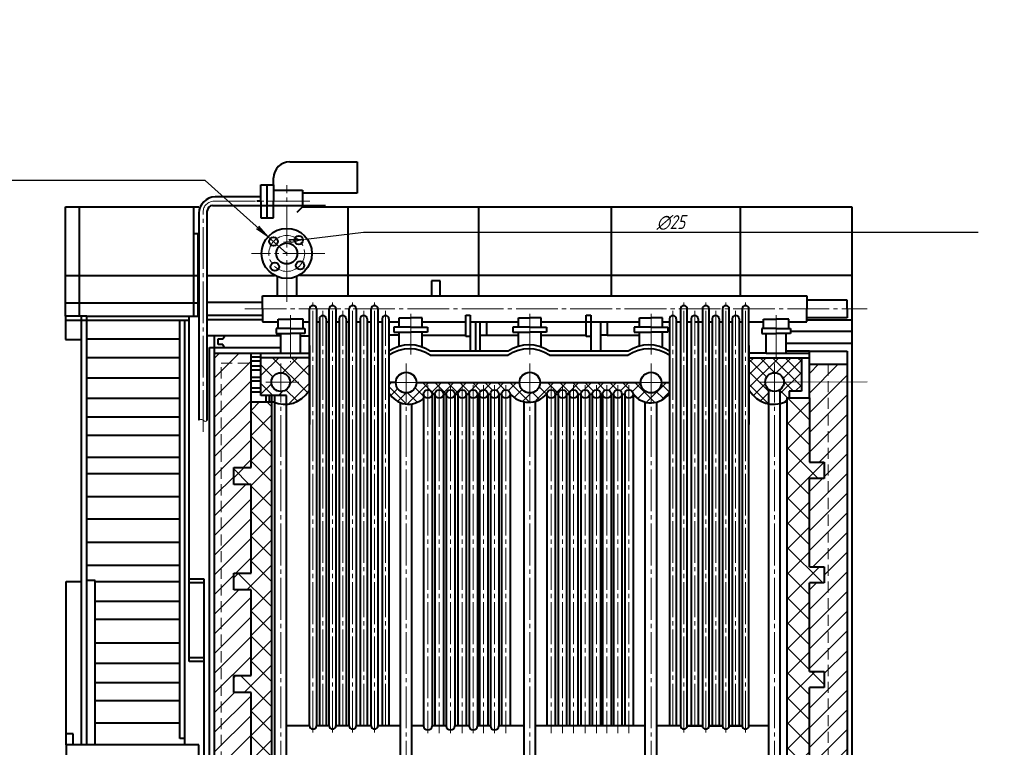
# Model space of a CAD drawing. Header units: millimetres. Extents: x 0 to 841, y 0 to 594.
# Tile 6 of 6: x 487 to 841, y 333 to 594. Entities that reach past the tile are written whole.
import ezdxf

# ---------------------------------------------------------------- set-up
doc = ezdxf.new("R2010")
doc.units = ezdxf.units.MM
for name, pattern in [('K5LT_AXLED', [19.5, 15, -1.5, 1.5, -1.5]), ('K5LT_BASIC', [0]), ('K5LT_DASHED', [6, 4, -2]), ('K5LT_THIN', [0]), ('K5LT_THIN_INCLUDED_TO_HATCHING', [0])]:
    doc.linetypes.add(name, pattern=pattern)
doc.styles.add('KDIMTEXTSTYLE', font='GOST_AU.SHX', dxfattribs={"width": 0.96, "oblique": 15, "height": 5})
doc.dimstyles.new('KDIMSTYLE (1.00)', dxfattribs={"dimtxt": 5, "dimasz": 1, "dimexe": 2, "dimexo": 0, "dimgap": 1, "dimtad": 1, "dimtxsty": 'KDIMTEXTSTYLE', "dimsah": 1, "dimcen": 0, "dimdle": 1, "dimadec": 0, "dimazin": 0, "dimtfac": 0.667, "dimtmove": 0, "dimatfit": 3, "dimfxl": 0, "dimtvp": 1, "dimtolj": 1, "dimtzin": 0, "dimarcsym": 0})
pattern_1 = [(45, (0, 0), (-3.535534, 3.535534), [])]
pattern_2 = [(45, (0, 0), (-4.49013, 4.49013), []), (135, (0, 0), (-4.49013, -4.49013), [])]

# ---------------------------------------------------------------- blocks, each defined once
blk = doc.blocks.new('KDIMARROW_01')
blk.add_hatch(color=0).paths.add_polyline_path([(0, 0), (-5, 0.66), (-4.5, 0), (-5, -0.66)])
at = {"color": 0, "linetype": 'K5LT_THIN', "lineweight": 18}
for p, q in [((-4.5, 0), (-5, 0.66)), ((-5, 0.66), (0, 0)), ((0, 0), (-5, -0.66)), ((-5, -0.66), (-4.5, 0)), ((0, 0), (-1, 0))]:
    blk.add_line(p, q, dxfattribs=at)
blk = doc.blocks.new('KDIMARROW_02')
blk.add_hatch(color=0).paths.add_polyline_path([(4.5, 0), (5, 0.66), (0, 0), (5, -0.66)])
at = {"color": 0, "linetype": 'K5LT_THIN', "lineweight": 18}
for p, q in [((0, 0), (-1, 0)), ((5, 0.66), (0, 0)), ((0, 0), (5, -0.66)), ((0, 0), (7, 0)), ((4.5, 0), (5, 0.66)), ((5, -0.66), (4.5, 0))]:
    blk.add_line(p, q, dxfattribs=at)

msp = doc.modelspace()

# ---------------------------------------------------------------- hatches: boundary and pattern name
h = msp.add_hatch()
h.set_pattern_fill('Металл', style=0, pattern_type=0)
h.set_pattern_definition(pattern_1)
h.paths.add_polyline_path([(578.669, 233.956), (579.849, 235.548), (581.301, 235.548), (581.301, 240.799), (579.928, 240.799), (578.351, 242.715), (578.351, 250.719), (567.427, 250.719), (564.461, 250.719), (564.461, 258.287), (561.421, 258.287), (561.421, 270.768), (563.957, 270.768), (563.957, 275.362), (570.372, 275.362), (570.372, 314.817), (564.158, 314.817), (564.158, 320.862), (570.369, 320.862), (570.369, 352.337), (564.158, 352.337), (564.158, 358.382), (570.369, 358.382), (570.372, 389.201), (564.158, 389.201), (564.158, 395.246), (570.372, 395.246), (570.372, 427.096), (564.158, 427.096), (564.158, 433.142), (570.372, 433.142), (570.372, 470.567), (559.621, 470.567), (559.621, 207.127), (578.669, 207.127)])
h.paths.add_polyline_path([(559.621, 470.567), (570.372, 470.567), (570.372, 474.214), (557.258, 474.214), (557.258, 207.127), (559.621, 207.127)])
h = msp.add_hatch()
h.set_pattern_fill('ANSI37', style=0, pattern_type=0)
h.set_pattern_definition([(45, (0, 0), (-3.367596, 3.367596), []), (135, (0, 0), (-3.367596, -3.367596), [])])
h.paths.add_polyline_path([(591.129, 460.693), (591.367, 461.007), (591.367, 472.58), (573.93, 472.58), (573.93, 459.054), (581.022, 459.054), (581.022, 460.477), (578.876, 461.253), (577.722, 463.223), (577.666, 463.833), (578.442, 465.979), (580.412, 467.132), (582.664, 466.759), (584.156, 465.032), (584.378, 463.833), (583.601, 461.686), (581.632, 460.533), (581.022, 460.477), (581.022, 459.054), (583.082, 459.054), (583.082, 455.872), (586.979, 456.924), (590.171, 459.395)])
h = msp.add_hatch()
h.set_pattern_fill('ANSI37', style=0, pattern_type=0)
h.paths.add_polyline_path([(761.805, 463.833), (761.029, 461.686), (760.51, 461.184), (760.51, 456.108), (762.333, 456.709), (763.039, 457.056), (763.039, 458.178), (763.674, 458.178), (763.674, 460.59), (768.1, 460.59), (768.1, 472.58), (749.25, 472.58), (749.25, 461.007), (749.489, 460.693), (752.256, 457.753), (755.94, 456.104), (756.39, 456.013), (756.39, 461.184), (755.172, 463.114), (755.094, 463.833), (755.87, 465.979), (757.84, 467.132), (760.091, 466.759), (761.584, 465.032)])
h = msp.add_hatch()
h.set_pattern_fill('Металл', style=0, pattern_type=0)
h.set_pattern_definition(pattern_1)
h.paths.add_polyline_path([(777.807, 258.287), (776.816, 258.287), (776.816, 250.719), (763.736, 250.719), (763.736, 244.437), (762.658, 242.715), (761.081, 240.799), (759.708, 240.799), (759.708, 235.548), (761.16, 235.548), (762.341, 233.956), (763.463, 233.956), (763.463, 209.417), (777.807, 209.417)])
h.paths.add_polyline_path([(784.535, 470.212), (777.773, 470.212), (777.773, 270.897), (780.932, 270.897), (780.932, 258.287), (777.807, 258.287), (777.807, 209.417), (784.535, 209.417)])
h.paths.add_polyline_path([(777.773, 470.212), (771.012, 470.212), (771.012, 458.178), (771.012, 435.019), (776.31, 435.019), (776.31, 429.243), (771.012, 429.243), (771.012, 397.434), (776.31, 397.434), (776.31, 391.658), (771.012, 391.658), (771.012, 359.924), (776.31, 359.924), (776.31, 354.148), (771.012, 354.148), (771.012, 321.554), (776.31, 321.554), (776.31, 315.778), (771.003, 315.778), (771.003, 275.279), (776.804, 275.279), (776.804, 270.897), (777.773, 270.897)])
h = msp.add_hatch()
h.set_pattern_fill('ANSI37', style=0, pattern_type=0)
h.paths.add_polyline_path([(626.078, 459.943), (623.807, 460.722), (622.491, 462.73), (622.376, 463.646), (619.924, 463.646), (619.924, 459.977), (622.319, 457.34), (625.62, 455.998), (626.078, 455.937)])
h.paths.add_polyline_path([(632.38, 459.536), (632.957, 460.729), (634.252, 461.016), (635.279, 460.178), (635.421, 459.536), (635.421, 459.457), (636.456, 459.457), (636.456, 459.536), (637.034, 460.729), (638.328, 461.016), (639.355, 460.178), (639.497, 459.536), (639.497, 459.457), (640.504, 459.488), (640.504, 459.536), (641.082, 460.729), (642.376, 461.016), (643.403, 460.178), (643.545, 459.536), (643.545, 459.488), (644.656, 459.488), (644.656, 459.536), (645.234, 460.729), (646.528, 461.016), (647.555, 460.178), (647.697, 459.536), (647.697, 459.488), (648.679, 459.488), (648.679, 459.536), (649.257, 460.729), (650.551, 461.016), (651.579, 460.178), (651.721, 459.536), (651.721, 459.488), (652.416, 459.488), (652.416, 459.536), (652.994, 460.729), (654.288, 461.016), (655.315, 460.178), (655.457, 459.536), (655.457, 459.488), (656.36, 459.488), (656.36, 459.536), (656.938, 460.729), (658.233, 461.016), (659.26, 460.178), (659.402, 459.536), (659.402, 459.488), (660.374, 459.488), (660.374, 459.536), (660.952, 460.729), (662.246, 461.016), (663.273, 460.178), (663.412, 459.642), (666.386, 457.399), (670.023, 456.591), (670.505, 456.602), (670.505, 459.943), (668.233, 460.722), (666.917, 462.73), (666.802, 463.646), (629.781, 463.646), (629.003, 461.375), (626.995, 460.059), (626.078, 459.943), (626.078, 455.937), (629.616, 456.358), (632.38, 458.033)])
h.paths.add_polyline_path([(676.621, 459.536), (677.199, 460.729), (678.493, 461.016), (679.52, 460.178), (679.662, 459.536), (679.662, 459.488), (680.697, 459.488), (680.697, 459.536), (681.275, 460.729), (682.569, 461.016), (683.597, 460.178), (683.739, 459.536), (683.739, 459.488), (684.745, 459.488), (684.745, 459.536), (685.323, 460.729), (686.618, 461.016), (687.645, 460.178), (687.787, 459.536), (687.787, 459.488), (688.897, 459.536), (689.475, 460.729), (690.77, 461.016), (691.797, 460.178), (691.939, 459.536), (692.921, 459.536), (693.498, 460.729), (694.793, 461.016), (695.82, 460.178), (695.962, 459.536), (696.657, 459.536), (697.235, 460.729), (698.53, 461.016), (699.557, 460.178), (699.699, 459.536), (700.602, 459.536), (701.18, 460.729), (702.474, 461.016), (703.501, 460.178), (703.643, 459.536), (704.615, 459.536), (705.193, 460.729), (706.488, 461.016), (707.515, 460.178), (707.657, 459.536), (710.402, 457.246), (713.867, 456.364), (714.075, 456.361), (714.075, 459.943), (711.804, 460.722), (710.488, 462.73), (710.373, 463.646), (674.207, 463.646), (673.429, 461.375), (671.421, 460.059), (670.505, 459.943), (670.505, 456.602), (674.101, 457.575)])
h.paths.add_polyline_path([(720.694, 459.79), (720.694, 463.646), (717.778, 463.646), (717, 461.375), (714.992, 460.059), (714.075, 459.943), (714.075, 456.361), (717.563, 457.148), (720.37, 459.361)])
h = msp.add_hatch()
h.set_pattern_fill('ANSI37', style=0, pattern_type=0)
h.set_pattern_definition(pattern_2)
h.paths.add_polyline_path([(577.812, 456.709), (570.372, 456.709), (570.372, 433.142), (564.158, 433.142), (564.158, 427.096), (570.372, 427.096), (570.372, 395.246), (564.158, 395.246), (564.158, 389.201), (570.372, 389.201), (570.369, 358.382), (564.158, 358.382), (564.158, 352.337), (570.369, 352.337), (570.369, 320.862), (564.158, 320.862), (564.158, 314.817), (570.372, 314.817), (570.372, 275.362), (577.812, 275.362)])
h = msp.add_hatch()
h.set_pattern_fill('ANSI37', style=0, pattern_type=0)
h.set_pattern_definition(pattern_2)
h.paths.add_polyline_path([(771.012, 429.243), (776.31, 429.243), (776.31, 435.019), (771.012, 435.019), (771.012, 458.178), (763.039, 458.178), (763.039, 275.279), (771.003, 275.279), (771.003, 315.778), (776.31, 315.778), (776.31, 321.554), (771.012, 321.554), (771.012, 354.148), (776.31, 354.148), (776.31, 359.924), (771.012, 359.924), (771.012, 391.658), (776.31, 391.658), (776.31, 397.434), (771.012, 397.434)])

# ---------------------------------------------------------------- linework, layer by layer
at = {"color": 5, "linetype": 'K5LT_BASIC', "lineweight": 40}
for p, q in [((584.257, 542.921), (608.504, 542.921)), ((608.504, 542.921), (608.504, 531.697)), ((573.929, 528.782), (573.929, 534.69)), ((573.929, 534.69), (578.473, 534.69)), ((576.201, 522.874), (576.201, 534.69)), ((578.473, 534.69), (578.473, 537.136)), ((578.473, 534.69), (578.473, 528.782)), ((578.473, 532.79), (588.815, 532.79)), ((588.815, 532.79), (588.815, 526.719)), ((608.504, 531.697), (588.815, 531.697)), ((556.568, 527.239), (597.07, 527.239)), ((573.929, 530.324), (557.443, 530.324)), ((573.929, 528.782), (572.387, 528.782)), ((573.929, 528.782), (573.929, 530.324)), ((573.929, 528.782), (573.929, 522.874)), ((578.473, 522.874), (578.473, 528.782)), ((503.668, 487.503), (503.668, 526.719)), ((503.668, 526.719), (551.658, 526.719)), ((508.597, 526.719), (508.597, 487.503)), ((549.7, 526.719), (549.7, 487.503)), ((551.658, 524.54), (551.658, 450.12)), ((554.639, 450.12), (554.639, 525.311)), ((588.815, 526.719), (586.855, 524.729)), ((588.815, 526.719), (786.201, 526.719)), ((605.265, 494.811), (605.265, 526.719)), ((652.207, 494.811), (652.207, 526.719)), ((699.832, 494.811), (699.832, 526.719)), ((746.19, 494.811), (746.19, 526.719)), ((786.201, 526.719), (786.201, 197.679)), ((573.929, 522.874), (578.473, 522.874)), ((551.379, 517.111), (549.7, 517.111)), ((551.379, 487.503), (551.379, 517.111)), ((503.668, 502.144), (551.379, 502.144)), ((554.639, 502.121), (578.85, 502.121)), ((579.751, 501.688), (579.751, 494.811)), ((586.667, 501.688), (586.667, 494.811)), ((587.809, 502.259), (786.201, 502.259)), ((638.27, 500.233), (635.165, 500.233)), ((635.165, 500.233), (635.165, 494.811)), ((638.27, 494.811), (638.27, 500.233)), ((503.668, 492.31), (551.379, 492.31)), ((574.512, 492.467), (554.639, 492.467)), ((574.512, 490.123), (574.512, 494.811)), ((574.512, 494.811), (770.086, 494.811)), ((770.086, 494.811), (770.086, 490.123)), ((784.485, 493.303), (770.086, 493.303)), ((784.485, 490.123), (784.485, 493.303)), ((574.512, 490.123), (574.512, 485.435)), ((591.367, 340.396), (591.367, 490.123)), ((593.827, 490.123), (593.827, 340.396)), ((598.423, 340.396), (598.423, 490.123)), ((600.883, 490.123), (600.883, 340.396)), ((605.644, 340.396), (605.644, 490.123)), ((608.104, 490.123), (608.104, 340.396)), ((613.51, 340.396), (613.51, 490.123)), ((615.97, 490.123), (615.97, 340.396)), ((724.648, 490.123), (724.648, 340.396)), ((727.108, 340.396), (727.108, 490.123)), ((732.514, 490.123), (732.514, 340.396)), ((734.974, 340.396), (734.974, 490.123)), ((739.735, 490.123), (739.735, 340.396)), ((742.195, 340.396), (742.195, 490.123)), ((746.79, 490.123), (746.79, 340.396)), ((749.25, 340.396), (749.25, 490.123)), ((770.086, 485.435), (770.086, 490.123)), ((784.485, 490.123), (784.485, 486.943)), ((511.328, 487.503), (503.668, 487.503)), ((503.668, 487.503), (503.668, 479.145)), ((503.668, 486.08), (548.138, 486.08)), ((509.444, 333.515), (509.444, 487.503)), ((511.328, 333.515), (511.328, 487.503)), ((511.328, 487.503), (551.379, 487.503)), ((544.822, 335.772), (544.822, 486.08)), ((546.549, 333.515), (546.549, 486.08)), ((548.138, 363.428), (548.138, 487.503)), ((574.512, 487.779), (554.639, 487.779)), ((574.512, 486.228), (554.639, 486.228)), ((574.512, 485.435), (580.066, 485.435)), ((580.066, 483.045), (580.066, 486.446)), ((580.066, 486.446), (584.587, 486.446)), ((589.108, 486.446), (584.587, 486.446)), ((589.108, 483.045), (589.108, 486.446)), ((589.108, 485.435), (591.367, 485.435)), ((593.827, 485.435), (594.918, 485.435)), ((594.918, 486.489), (594.918, 340.396)), ((597.378, 486.489), (597.378, 340.396)), ((597.378, 485.435), (598.423, 485.435)), ((600.883, 485.435), (602.077, 485.435)), ((602.077, 486.489), (602.077, 340.396)), ((604.537, 486.489), (604.537, 340.396)), ((604.537, 485.435), (605.644, 485.435)), ((608.104, 485.435), (609.61, 485.435)), ((609.61, 486.489), (609.61, 340.396)), ((612.07, 486.489), (612.07, 340.396)), ((612.07, 485.435), (613.51, 485.435)), ((615.97, 485.435), (617.464, 485.435)), ((617.464, 486.489), (617.464, 340.396)), ((619.924, 486.489), (619.924, 340.396)), ((619.924, 485.435), (623.632, 485.435)), ((623.632, 483.503), (623.632, 486.914)), ((623.632, 486.914), (627.723, 486.914)), ((631.815, 486.914), (627.723, 486.914)), ((631.815, 483.503), (631.815, 486.914)), ((631.815, 485.435), (647.484, 485.435)), ((647.484, 480.18), (647.484, 487.87)), ((647.484, 487.87), (649.101, 487.87)), ((649.101, 487.87), (649.111, 485.435)), ((649.111, 485.435), (649.102, 474.926)), ((649.111, 485.435), (666.407, 485.435)), ((650.96, 485.435), (650.951, 474.924)), ((652.576, 485.435), (652.567, 474.923)), ((654.932, 485.435), (654.932, 480.714)), ((666.407, 483.503), (666.407, 486.914)), ((666.407, 486.914), (670.498, 486.914)), ((674.59, 486.914), (670.498, 486.914)), ((674.59, 483.503), (674.59, 486.914)), ((674.59, 485.435), (709.973, 485.435)), ((690.817, 480.18), (690.817, 487.87)), ((690.817, 487.87), (692.434, 487.87)), ((692.434, 487.87), (692.444, 485.435)), ((692.444, 485.435), (692.435, 474.926)), ((695.91, 485.435), (695.901, 474.923)), ((698.265, 485.435), (698.265, 480.714)), ((709.973, 483.503), (709.973, 486.914)), ((709.973, 486.914), (714.065, 486.914)), ((718.156, 486.914), (714.065, 486.914)), ((718.156, 483.503), (718.156, 486.914)), ((718.156, 485.435), (720.694, 485.435)), ((720.694, 486.489), (720.694, 340.396)), ((723.154, 486.489), (723.154, 340.396)), ((723.154, 485.435), (724.648, 485.435)), ((727.108, 485.435), (728.548, 485.435)), ((728.548, 486.489), (728.548, 340.396)), ((729.778, 485.435), (732.514, 485.435)), ((731.008, 486.489), (731.008, 340.396)), ((734.974, 485.435), (736.081, 485.435)), ((736.081, 486.489), (736.081, 340.396)), ((738.541, 486.489), (738.541, 340.396)), ((738.541, 485.435), (739.735, 485.435)), ((742.195, 485.435), (743.24, 485.435)), ((743.24, 486.489), (743.24, 340.396)), ((745.7, 486.489), (745.7, 340.396)), ((745.7, 485.435), (746.79, 485.435)), ((749.25, 485.435), (754.527, 485.435)), ((754.527, 483.045), (754.527, 486.446)), ((754.527, 486.446), (759.048, 486.446)), ((763.568, 486.446), (759.048, 486.446)), ((763.568, 483.045), (763.568, 486.446)), ((763.568, 485.435), (770.086, 485.435)), ((784.485, 486.943), (770.086, 486.943)), ((786.201, 486.094), (770.086, 486.094)), ((584.587, 483.045), (579.434, 483.045)), ((579.434, 483.045), (579.434, 481.296)), ((579.434, 481.296), (584.587, 481.296)), ((581.038, 474.214), (581.038, 481.296)), ((584.587, 483.045), (589.74, 483.045)), ((589.74, 481.296), (584.587, 481.296)), ((588.135, 474.214), (588.135, 481.296)), ((589.74, 483.045), (589.74, 481.296)), ((627.723, 483.503), (621.702, 483.503)), ((621.702, 483.503), (621.702, 481.731)), ((621.702, 481.731), (627.723, 481.731)), ((623.632, 476.649), (623.632, 481.731)), ((627.723, 483.503), (633.745, 483.503)), ((633.745, 481.731), (627.723, 481.731)), ((631.815, 476.415), (631.815, 481.731)), ((633.745, 483.503), (633.745, 481.731)), ((670.498, 483.503), (664.477, 483.503)), ((664.477, 483.503), (664.477, 481.731)), ((664.477, 481.731), (670.498, 481.731)), ((666.407, 476.649), (666.407, 481.731)), ((670.498, 483.503), (676.52, 483.503)), ((676.52, 481.731), (670.498, 481.731)), ((674.59, 476.415), (674.59, 481.731)), ((676.52, 483.503), (676.52, 481.731)), ((714.065, 483.503), (708.043, 483.503)), ((708.043, 483.503), (708.043, 481.731)), ((708.043, 481.731), (714.065, 481.731)), ((709.973, 476.762), (709.973, 481.731)), ((714.065, 483.503), (720.086, 483.503)), ((720.086, 481.731), (714.065, 481.731)), ((718.156, 476.263), (718.156, 481.731)), ((720.086, 483.503), (720.086, 481.731)), ((759.048, 483.045), (753.895, 483.045)), ((753.895, 483.045), (753.895, 481.296)), ((753.895, 481.296), (759.048, 481.296)), ((755.499, 474.214), (755.499, 481.296)), ((759.048, 483.045), (764.2, 483.045)), ((764.2, 481.296), (759.048, 481.296)), ((762.596, 474.214), (762.596, 481.296)), ((764.2, 483.045), (764.2, 481.296)), ((764.2, 482.17), (786.201, 482.17)), ((503.668, 479.145), (509.444, 479.145)), ((544.822, 479.216), (511.328, 479.216)), ((581.038, 480.461), (554.639, 480.461)), ((557.258, 476.236), (557.258, 480.461)), ((558.613, 477.308), (558.613, 479.415)), ((558.613, 479.415), (560.183, 479.415)), ((560.183, 479.415), (560.9, 480.461)), ((588.135, 480.47), (591.367, 480.47)), ((623.632, 480.718), (619.924, 480.718)), ((631.815, 480.718), (647.484, 480.718)), ((649.106, 480.18), (647.484, 480.18)), ((652.572, 480.714), (666.407, 480.714)), ((674.59, 480.714), (690.817, 480.714)), ((692.44, 480.18), (690.817, 480.18)), ((698.265, 480.714), (695.906, 480.716)), ((698.265, 480.716), (709.973, 480.716)), ((762.596, 477.755), (786.201, 477.755)), ((555.425, 199.906), (555.425, 476.236)), ((555.425, 476.236), (580.838, 476.236)), ((557.258, 474.214), (557.258, 476.236)), ((557.258, 193.676), (557.258, 474.214)), ((557.258, 474.214), (590.119, 474.214)), ((560.183, 477.308), (558.613, 477.308)), ((560.788, 476.236), (560.183, 477.308)), ((570.372, 433.142), (570.372, 474.214)), ((573.93, 459.054), (573.93, 474.214)), ((590.119, 474.214), (591.367, 474.214)), ((591.367, 476.97), (591.367, 448.602)), ((662.74, 474.914), (634.762, 474.938)), ((705.856, 474.914), (677.578, 474.938)), ((749.25, 476.97), (749.25, 448.602)), ((755.499, 474.214), (749.25, 474.214)), ((755.499, 474.214), (771.012, 474.214)), ((771.012, 474.958), (762.596, 474.958)), ((771.012, 458.178), (771.012, 474.958)), ((771.012, 474.958), (784.535, 474.958)), ((784.535, 474.958), (784.535, 209.417)), ((544.822, 472.547), (511.328, 472.547)), ((573.93, 472.736), (570.372, 472.736)), ((573.93, 471.303), (570.372, 471.303)), ((591.367, 472.58), (573.93, 472.58)), ((634.762, 473.5), (662.74, 473.476)), ((677.578, 473.5), (705.856, 473.476)), ((749.25, 472.58), (771.012, 472.58)), ((768.1, 472.58), (768.1, 460.59)), ((573.93, 469.521), (570.372, 469.521)), ((573.93, 468.087), (570.372, 468.087)), ((771.012, 470.212), (784.535, 470.212)), ((544.822, 465.279), (511.328, 465.279)), ((573.93, 465.53), (570.372, 465.53)), ((573.93, 464.097), (570.372, 464.097)), ((622.376, 463.646), (619.924, 463.646)), ((629.781, 463.646), (666.802, 463.646)), ((674.207, 463.646), (710.373, 463.646)), ((717.778, 463.646), (720.694, 463.646)), ((573.93, 461.656), (570.372, 461.656)), ((573.93, 460.222), (570.372, 460.222)), ((591.129, 460.693), (591.367, 461.007)), ((749.489, 460.693), (749.25, 461.007)), ((749.489, 460.693), (749.25, 461.007)), ((756.39, 270.334), (756.39, 461.184)), ((760.51, 270.334), (760.51, 461.184)), ((768.1, 460.59), (763.674, 460.59)), ((763.674, 460.59), (763.674, 458.178)), ((544.822, 457.921), (511.328, 457.921)), ((570.372, 456.709), (578.285, 456.709)), ((583.082, 459.054), (573.93, 459.054)), ((575.688, 459.054), (575.688, 456.709)), ((576.901, 459.054), (576.901, 456.709)), ((577.812, 456.709), (577.812, 459.054)), ((577.812, 275.362), (577.812, 456.709)), ((578.962, 456.441), (578.962, 459.054)), ((578.962, 270.334), (578.962, 456.441)), ((583.082, 455.872), (583.082, 459.054)), ((624.018, 270.334), (624.018, 456.441)), ((632.38, 459.536), (632.38, 340.396)), ((635.419, 459.457), (636.456, 459.457)), ((635.421, 459.536), (635.421, 340.396)), ((636.456, 459.536), (636.456, 340.396)), ((639.497, 459.536), (639.497, 340.396)), ((639.497, 459.457), (640.505, 459.488)), ((640.504, 459.536), (640.504, 340.396)), ((643.545, 459.536), (643.545, 340.396)), ((643.545, 459.488), (644.656, 459.488)), ((644.656, 459.536), (644.656, 340.396)), ((647.697, 459.536), (647.697, 340.396)), ((647.697, 459.488), (648.679, 459.488)), ((648.679, 459.536), (648.679, 340.396)), ((651.721, 459.536), (651.721, 340.396)), ((651.721, 459.488), (652.416, 459.488)), ((652.416, 459.536), (652.416, 340.396)), ((655.457, 459.536), (655.457, 340.396)), ((655.457, 459.488), (656.36, 459.488)), ((656.36, 459.536), (656.36, 340.396)), ((659.402, 459.536), (659.402, 340.396)), ((659.402, 459.488), (660.374, 459.488)), ((660.374, 459.536), (660.374, 340.396)), ((663.415, 459.536), (663.415, 340.396)), ((668.445, 270.334), (668.445, 456.741)), ((672.565, 270.334), (672.565, 456.955)), ((676.621, 459.536), (676.621, 340.396)), ((679.662, 459.536), (679.662, 340.396)), ((679.662, 459.488), (680.697, 459.488)), ((680.697, 459.536), (680.697, 340.396)), ((683.739, 459.536), (683.739, 340.396)), ((683.739, 459.488), (684.745, 459.488)), ((684.745, 459.536), (684.745, 340.396)), ((687.787, 459.536), (687.787, 340.396)), ((687.787, 459.488), (688.897, 459.536)), ((688.897, 459.536), (688.897, 340.396)), ((691.939, 459.536), (691.939, 340.396)), ((691.939, 459.536), (692.921, 459.536)), ((692.921, 459.536), (692.921, 340.396)), ((695.962, 459.536), (695.962, 340.396)), ((695.962, 459.536), (696.657, 459.536)), ((696.657, 459.536), (696.657, 340.396)), ((699.699, 459.536), (699.699, 340.396)), ((699.699, 459.536), (700.602, 459.536)), ((700.602, 459.536), (700.602, 340.396)), ((703.643, 459.536), (703.643, 340.396)), ((703.643, 459.536), (704.615, 459.536)), ((704.615, 459.536), (704.615, 340.396)), ((707.657, 459.536), (707.657, 340.396)), ((712.016, 270.334), (712.016, 456.629)), ((716.135, 270.334), (716.135, 456.626)), ((762.333, 456.709), (763.039, 457.056)), ((763.039, 275.279), (763.039, 458.178)), ((763.039, 458.178), (771.012, 458.178)), ((771.012, 458.178), (771.012, 435.019)), ((583.082, 270.334), (583.082, 455.872)), ((628.138, 270.334), (628.138, 455.985)), ((544.822, 451.252), (511.328, 451.252)), ((544.822, 444.583), (511.328, 444.583)), ((544.822, 436.765), (511.328, 436.765)), ((564.158, 427.096), (564.158, 433.142)), ((564.158, 433.142), (570.369, 433.142)), ((771.012, 435.019), (776.31, 435.019)), ((776.31, 435.019), (776.31, 429.243)), ((544.822, 430.901), (511.328, 430.901)), ((776.31, 429.243), (771.003, 429.243)), ((771.012, 397.434), (771.012, 429.243)), ((570.372, 427.096), (564.158, 427.096)), ((570.372, 395.246), (570.372, 427.096)), ((544.822, 422.622), (511.328, 422.622)), ((544.822, 414.532), (511.328, 414.532)), ((544.822, 406.254), (511.328, 406.254)), ((544.822, 397.975), (511.328, 397.975)), ((771.012, 397.434), (776.31, 397.434)), ((776.31, 397.434), (776.31, 391.658)), ((553.539, 393.074), (548.138, 393.074)), ((553.539, 325.101), (553.539, 393.074)), ((564.158, 389.201), (564.158, 395.246)), ((564.158, 395.246), (570.369, 395.246)), ((503.903, 333.515), (503.903, 392.196)), ((503.903, 392.196), (509.444, 392.196)), ((514.323, 392.601), (511.328, 392.601)), ((514.323, 333.515), (514.323, 392.601)), ((544.822, 392.111), (514.323, 392.111)), ((553.539, 391.675), (548.138, 391.675)), ((570.372, 389.201), (564.158, 389.201)), ((570.369, 358.382), (570.372, 389.201)), ((776.31, 391.658), (771.003, 391.658)), ((771.012, 359.924), (771.012, 391.658)), ((544.822, 384.982), (514.323, 384.982)), ((544.822, 378.544), (514.323, 378.544)), ((544.822, 370.082), (514.323, 370.082)), ((548.138, 364.85), (553.539, 364.85)), ((544.822, 362.724), (514.323, 362.724)), ((553.539, 363.428), (548.138, 363.428)), ((564.158, 352.337), (564.158, 358.382)), ((564.158, 358.382), (570.369, 358.382)), ((771.012, 359.924), (776.31, 359.924)), ((776.31, 359.924), (776.31, 354.148)), ((544.822, 355.825), (514.323, 355.825)), ((776.31, 354.148), (771.003, 354.148)), ((771.012, 321.554), (771.012, 354.148)), ((570.372, 352.337), (564.158, 352.337)), ((570.369, 320.862), (570.369, 352.337)), ((544.822, 349.386), (514.323, 349.386)), ((544.822, 341.338), (514.323, 341.338)), ((591.367, 340.396), (583.082, 340.396)), ((598.423, 340.396), (593.827, 340.396)), ((605.644, 340.396), (600.883, 340.396)), ((613.51, 340.396), (608.104, 340.396)), ((624.018, 340.396), (615.97, 340.396)), ((632.38, 340.396), (628.138, 340.396)), ((640.504, 340.396), (635.421, 340.396)), ((648.679, 340.396), (643.545, 340.396)), ((656.36, 340.396), (651.721, 340.396)), ((668.445, 340.396), (659.402, 340.396)), ((712.016, 340.396), (672.565, 340.396)), ((724.648, 340.396), (716.135, 340.396)), ((727.108, 340.396), (732.514, 340.396)), ((732.514, 340.396), (727.108, 340.396)), ((734.974, 340.396), (739.735, 340.396)), ((739.735, 340.396), (734.974, 340.396)), ((742.195, 340.396), (746.79, 340.396)), ((746.79, 340.396), (742.195, 340.396)), ((756.39, 340.396), (749.25, 340.396)), ((506.483, 337.488), (503.903, 337.488)), ((506.483, 333.515), (506.483, 337.488)), ((551.653, 333.515), (503.903, 333.515)), ((503.903, 333.515), (503.903, 325.14)), ((546.549, 335.772), (544.822, 335.772)), ((551.653, 199.906), (551.653, 333.515))]:
    msp.add_line(p, q, dxfattribs=at)
at = {"color": 30, "linetype": 'K5LT_AXLED', "lineweight": 18}
for p, q in [((583.209, 492.634), (583.209, 534.513)), ((557.005, 528.782), (592.75, 528.782)), ((553.149, 445.975), (553.149, 524.925)), ((596.818, 510.027), (570.572, 510.027)), ((592.597, 337.926), (592.597, 493.045)), ((599.653, 337.926), (599.653, 493.045)), ((606.874, 337.926), (606.874, 493.045)), ((614.74, 337.926), (614.74, 493.045)), ((725.878, 337.926), (725.878, 493.045)), ((733.744, 337.926), (733.744, 493.045)), ((740.965, 337.926), (740.965, 493.045)), ((748.02, 337.926), (748.02, 493.045)), ((568.075, 490.123), (791.674, 490.123)), ((596.148, 340.396), (596.148, 489.411)), ((603.307, 340.396), (603.307, 489.411)), ((610.84, 340.396), (610.84, 489.411)), ((618.694, 340.396), (618.694, 489.411)), ((627.723, 488.318), (627.723, 473.739)), ((670.498, 488.318), (670.498, 473.739)), ((714.065, 488.318), (714.065, 473.739)), ((721.924, 340.396), (721.924, 489.411)), ((729.778, 340.396), (729.778, 489.411)), ((737.311, 340.396), (737.311, 489.411)), ((744.47, 340.396), (744.47, 489.411)), ((584.587, 487.855), (584.587, 470.995)), ((759.048, 487.855), (759.048, 470.995)), ((581.022, 261.474), (581.022, 470.476)), ((626.078, 261.474), (626.078, 470.476)), ((670.505, 261.474), (670.505, 470.476)), ((714.075, 261.474), (714.075, 470.476)), ((758.45, 261.474), (758.45, 470.476)), ((575.665, 463.833), (587.5, 463.833)), ((621.719, 463.646), (632.091, 463.646)), ((666.145, 463.646), (676.518, 463.646)), ((709.716, 463.646), (720.088, 463.646)), ((764.953, 463.833), (753.118, 463.833)), ((633.9, 462.741), (633.9, 337.668)), ((637.977, 462.741), (637.977, 337.668)), ((642.025, 462.741), (642.025, 337.668)), ((646.177, 462.741), (646.177, 337.668)), ((650.2, 462.741), (650.2, 337.668)), ((653.937, 462.741), (653.937, 337.668)), ((657.881, 462.741), (657.881, 337.668)), ((661.895, 462.741), (661.895, 337.668)), ((678.142, 462.741), (678.142, 337.668)), ((682.218, 462.741), (682.218, 337.668)), ((686.266, 462.741), (686.266, 337.668)), ((690.418, 462.741), (690.418, 337.668)), ((694.441, 462.741), (694.441, 337.668)), ((698.178, 462.741), (698.178, 337.668)), ((702.122, 462.741), (702.122, 337.668)), ((706.136, 462.741), (706.136, 337.668))]:
    msp.add_line(p, q, dxfattribs=at)
at = {"color": 7, "linetype": 'K5LT_DASHED', "lineweight": 18}
for p, q in [((559.621, 207.127), (559.621, 470.567)), ((559.621, 470.567), (570.372, 470.567)), ((777.773, 470.212), (777.773, 270.897))]:
    msp.add_line(p, q, dxfattribs=at)
at = {"color": 7, "linetype": 'K5LT_THIN_INCLUDED_TO_HATCHING', "lineweight": 18}
msp.add_line((791.674, 463.871), (764.953, 463.833), dxfattribs=at)
at = {"color": 5, "linetype": 'K5LT_BASIC', "lineweight": 40}
for centre, radius in [((583.209, 510.027), 9.028), ((578.432, 514.332), 1.51), ((583.209, 510.027), 3.782), ((587.513, 514.804), 1.51), ((578.904, 505.251), 1.51), ((587.985, 505.722), 1.51), ((581.022, 463.833), 3.356), ((626.078, 463.646), 3.703), ((670.505, 463.646), 3.703), ((714.075, 463.646), 3.703), ((758.45, 463.833), 3.356), ((633.9, 459.536), 1.521), ((637.977, 459.536), 1.521), ((642.025, 459.536), 1.521), ((646.177, 459.536), 1.521), ((650.2, 459.536), 1.521), ((653.937, 459.536), 1.521), ((657.881, 459.536), 1.521), ((661.895, 459.536), 1.521), ((678.142, 459.536), 1.521), ((682.218, 459.536), 1.521), ((686.266, 459.536), 1.521), ((690.418, 459.536), 1.521), ((694.441, 459.536), 1.521), ((698.178, 459.536), 1.521), ((702.122, 459.536), 1.521), ((706.136, 459.536), 1.521)]:
    msp.add_circle(centre, radius, dxfattribs=at)
at = {"color": 30, "linetype": 'K5LT_AXLED', "lineweight": 18}
msp.add_circle((583.209, 510.027), 6.43, dxfattribs=at)
at = {"color": 5, "linetype": 'K5LT_BASIC', "lineweight": 40}
for centre, radius, start, end in [((584.257, 537.136), 5.785, 90, 180), ((557.443, 524.54), 5.785, 90, 180), ((556.568, 525.311), 1.928, 90, 180), ((592.597, 490.123), 1.23, 0, 180), ((599.653, 490.123), 1.23, 0, 180), ((606.874, 490.123), 1.23, 0, 180), ((614.74, 490.123), 1.23, 0, 180), ((725.878, 490.123), 1.23, 0, 180), ((733.744, 490.123), 1.23, 0, 180), ((740.965, 490.123), 1.23, 0, 180), ((748.02, 490.123), 1.23, 0, 180), ((596.148, 486.489), 1.23, 0, 180), ((603.307, 486.489), 1.23, 0, 180), ((610.84, 486.489), 1.23, 0, 180), ((618.694, 486.489), 1.23, 0, 180), ((721.924, 486.489), 1.23, 0, 180), ((729.778, 486.489), 1.23, 0, 180), ((737.311, 486.489), 1.23, 0, 180), ((744.47, 486.489), 1.23, 0, 180), ((627.361, 463.853), 13.328, 56.27068, 123.91531), ((627.361, 462.415), 13.328, 56.27068, 123.91531), ((670.177, 463.853), 13.328, 56.27068, 123.91531), ((670.177, 462.415), 13.328, 56.27068, 123.91531), ((713.293, 463.853), 13.328, 56.27068, 123.91531), ((713.293, 462.415), 13.328, 56.27068, 123.91531), ((582.401, 466.134), 10.284, 246.40503, 328.05847), ((626.92, 463.926), 8.033, 209.43798, 312.81453), ((758.216, 466.134), 10.284, 211.94153, 293.59497), ((670.063, 465.365), 8.774, 220.71244, 318.36771), ((714.082, 464.449), 8.089, 217.40339, 324.82337), ((592.597, 340.396), 1.23, 180, 0), ((599.653, 340.396), 1.23, 180, 0), ((606.874, 340.396), 1.23, 180, 0), ((614.74, 340.396), 1.23, 180, 0), ((633.9, 340.396), 1.521, 180, 0), ((642.025, 340.396), 1.521, 180, 0), ((650.2, 340.396), 1.521, 180, 0), ((657.881, 340.396), 1.521, 180, 0), ((725.878, 340.396), 1.23, 180, 0), ((733.744, 340.396), 1.23, 180, 0), ((740.965, 340.396), 1.23, 180, 0), ((748.02, 340.396), 1.23, 180, 0)]:
    msp.add_arc(centre, radius, start, end, dxfattribs=at)
at = {"color": 30, "linetype": 'K5LT_AXLED', "lineweight": 18}
msp.add_arc((557.005, 524.925), 3.857, 90, 180, dxfattribs=at)
at = {"color": 7, "linetype": 'K5LT_THIN_INCLUDED_TO_HATCHING', "lineweight": 18}
msp.add_open_spline([(554.639, 450.12), (554.401, 449.919), (553.763, 449.381), (552.839, 450.686), (552.02, 450.294), (551.658, 450.12)], degree=3, knots=[0, 0, 0, 0, 0.4248263, 1.1380346, 1.7042917, 1.7042917, 1.7042917, 1.7042917], dxfattribs=at)

# ---------------------------------------------------------------- dimensions: what is measured, and where the dimension line sits
at = {"color": 7}
for center, radius, location, text, override in [((583.209, 510.027), 9.028, (553.892, 536.226), '\\H5.0;\\W0.965;\\Q15;∅\\H5.0;\\W0.965;\\Q15;\\Q15;250', {"dimtih": 1, "dimtoh": 1, "dimblk1": 'KDIMARROW_01', "dimblk2": 'KDIMARROW_01', "dimclrt": 7, "dimtmove": 1, "dimatfit": 2, "dimtolj": 1}), ((587.513, 514.804), 1.51, (610.778, 517.633), '\\H5.0;\\W0.965;\\Q15;∅\\H5.0;\\W0.965;\\Q15;\\Q15;25', {"dimtih": 1, "dimtoh": 1, "dimblk1": 'KDIMARROW_02', "dimblk2": 'KDIMARROW_02', "dimclrt": 7, "dimtmove": 1, "dimatfit": 2, "dimtolj": 1})]:
    msp.add_diameter_dim(center=center, radius=radius, location=location, text=text, dimstyle='KDIMSTYLE (1.00)', override=override, dxfattribs=at).render()

doc.saveas('drawing.dxf')
